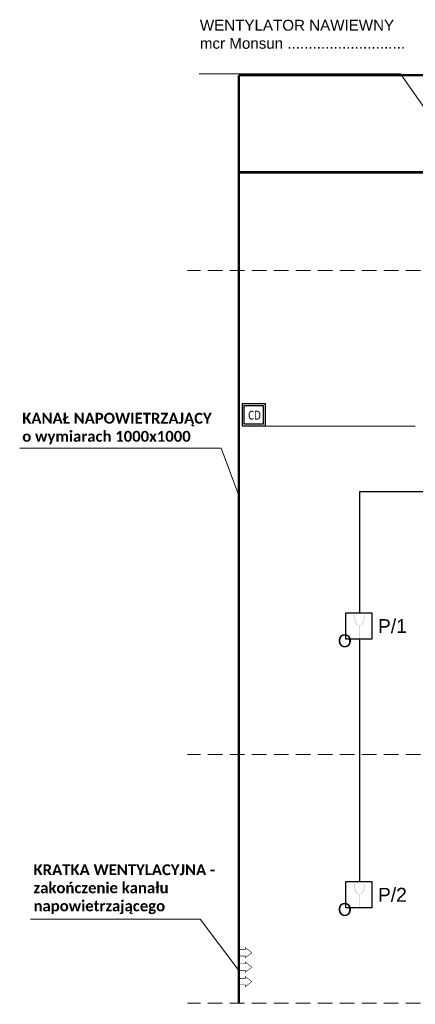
# Model space of a CAD drawing. Header units: millimetres. Extents: x 2260 to 32334, y -33324 to 11762.
# Tile 8 of 79: x 2465 to 3274, y -29395 to -27384. Entities that reach past the tile are written whole.
import ezdxf
from ezdxf.enums import TextEntityAlignment as Align

# ---------------------------------------------------------------- set-up
doc = ezdxf.new("R2010")
doc.units = ezdxf.units.MM
doc.linetypes.add('BUR', pattern=[4.5, 3, -1.5])
for name, color, linetype, lineweight in [('CP_FRAME', 217, 'Continuous', 70), ('mcr opis', 7, 'Continuous', 18), ('RAMKA 100', 198, 'Continuous', 15), ('sciany', 7, 'Continuous', 40), ('WYŁACZNIK', 1, 'Continuous', 18)]:
    doc.layers.add(name, color=color, linetype=linetype, lineweight=lineweight)
for name, color, linetype in [('mapp-system', 7, 'Continuous'), ('mcr_automatyka', 30, 'Continuous'), ('mcr_nawiew', 160, 'Continuous')]:
    doc.layers.add(name, color=color, linetype=linetype)
doc.layers.add('oddymianie', color=5, linetype='Continuous', lineweight=20, plot=False)
doc.styles.add('Arial Normalny', font='arial.ttf')
doc.styles.add('CALIBRI', font='calibri.ttf')
doc.styles.add('OPS_Arial', font='arial.ttf')
doc.styles.get("Standard").update_dxf_attribs({"font": 'arial.ttf'})

msp = doc.modelspace()

# ---------------------------------------------------------------- hatches: boundary and pattern name
at = {"layer": 'WYŁACZNIK', "lineweight": 30}
h = msp.add_hatch(color=30, dxfattribs=at)
edge = h.paths.add_edge_path()
edge.add_spline(control_points=[(3160.857, -28621.084), (3161.428, -28620.943), (3166.99, -28620.015), (3170.453, -28610.103), (3170.886, -28602.961), (3171.102, -28599.628)], knot_values=[0.41248098, 0.41248098, 0.41248098, 0.41248098, 1.16065763, 6.84798008, 10.93999112, 10.93999112, 10.93999112, 10.93999112], degree=3, periodic=0)
edge.add_line((3171.102, -28599.628), (3169.829, -28599.677))
edge.add_spline(control_points=[(3169.829, -28599.677), (3169.689, -28601.149), (3169.549, -28602.611), (3169.236, -28605.084), (3169.088, -28606.085), (3168.719, -28608.122), (3168.498, -28609.163), (3167.834, -28611.732), (3167.336, -28613.252), (3166.268, -28615.555), (3165.773, -28616.417), (3164.647, -28617.913), (3164.019, -28618.545), (3162.967, -28619.276), (3162.599, -28619.484), (3161.817, -28619.824), (3161.387, -28619.961), (3160.597, -28620.169), (3160.255, -28620.248), (3159.443, -28620.234)], knot_values=[0.09000362, 0.09000362, 0.09000362, 0.09000362, 2.04786432, 2.04786432, 3.36458653, 3.36458653, 4.68130874, 4.68130874, 6.58705887, 6.58705887, 7.88515302, 7.88515302, 9.18324717, 9.18324717, 9.83229424, 9.83229424, 10.48134132, 10.48134132, 10.93999112, 10.93999112, 10.93999112, 10.93999112], degree=3, periodic=0)
edge.add_spline(control_points=[(3159.903, -28620.327), (3159.552, -28620.248), (3159.21, -28620.169), (3158.42, -28619.961), (3157.989, -28619.824), (3157.208, -28619.484), (3156.839, -28619.276), (3155.788, -28618.545), (3155.16, -28617.913), (3154.034, -28616.417), (3153.538, -28615.555), (3152.471, -28613.252), (3151.973, -28611.732), (3151.309, -28609.163), (3151.088, -28608.122), (3150.719, -28606.085), (3150.571, -28605.084), (3150.257, -28602.611), (3150.118, -28601.149), (3149.978, -28599.677)], knot_values=[0.09000362, 0.09000362, 0.09000362, 0.09000362, 0.54865342, 0.54865342, 1.1977005, 1.1977005, 1.84674757, 1.84674757, 3.14484172, 3.14484172, 4.44293587, 4.44293587, 6.348686, 6.348686, 7.66540821, 7.66540821, 8.98213042, 8.98213042, 10.93999112, 10.93999112, 10.93999112, 10.93999112], degree=3, periodic=0)
edge.add_line((3149.978, -28599.677), (3148.507, -28599.844))
edge.add_spline(control_points=[(3148.507, -28599.844), (3148.897, -28602.917), (3149.157, -28610.579), (3153.312, -28620.188), (3158.378, -28620.943), (3158.95, -28621.084)], knot_values=[0.41248098, 0.41248098, 0.41248098, 0.41248098, 4.50449202, 10.19181446, 10.93999112, 10.93999112, 10.93999112, 10.93999112], degree=3, periodic=0)
edge.add_line((3158.95, -28621.084), (3158.95, -28647.152))
edge.add_line((3158.95, -28647.152), (3160.857, -28647.152))
edge.add_line((3160.857, -28647.152), (3160.857, -28621.084))
h = msp.add_hatch(color=30, dxfattribs=at)
edge = h.paths.add_edge_path()
edge.add_spline(control_points=[(3160.857, -29169.874), (3161.428, -29169.733), (3166.99, -29168.806), (3170.453, -29158.893), (3170.886, -29151.751), (3171.102, -29148.418)], knot_values=[0.41248098, 0.41248098, 0.41248098, 0.41248098, 1.16065763, 6.84798008, 10.93999112, 10.93999112, 10.93999112, 10.93999112], degree=3, periodic=0)
edge.add_line((3171.102, -29148.418), (3169.829, -29148.468))
edge.add_spline(control_points=[(3169.829, -29148.468), (3169.689, -29149.94), (3169.549, -29151.402), (3169.236, -29153.874), (3169.088, -29154.876), (3168.719, -29156.913), (3168.498, -29157.954), (3167.834, -29160.523), (3167.336, -29162.043), (3166.268, -29164.345), (3165.773, -29165.208), (3164.647, -29166.703), (3164.019, -29167.336), (3162.967, -29168.067), (3162.599, -29168.275), (3161.817, -29168.614), (3161.387, -29168.751), (3160.597, -29168.96), (3160.255, -29169.039), (3159.443, -29169.024)], knot_values=[0.09000362, 0.09000362, 0.09000362, 0.09000362, 2.04786432, 2.04786432, 3.36458653, 3.36458653, 4.68130874, 4.68130874, 6.58705887, 6.58705887, 7.88515302, 7.88515302, 9.18324717, 9.18324717, 9.83229424, 9.83229424, 10.48134132, 10.48134132, 10.93999112, 10.93999112, 10.93999112, 10.93999112], degree=3, periodic=0)
edge.add_spline(control_points=[(3159.903, -29169.118), (3159.552, -29169.039), (3159.21, -29168.96), (3158.42, -29168.751), (3157.989, -29168.614), (3157.208, -29168.275), (3156.839, -29168.067), (3155.788, -29167.336), (3155.16, -29166.703), (3154.034, -29165.208), (3153.538, -29164.345), (3152.471, -29162.043), (3151.973, -29160.523), (3151.309, -29157.954), (3151.088, -29156.913), (3150.719, -29154.876), (3150.571, -29153.874), (3150.257, -29151.402), (3150.118, -29149.94), (3149.978, -29148.468)], knot_values=[0.09000362, 0.09000362, 0.09000362, 0.09000362, 0.54865342, 0.54865342, 1.1977005, 1.1977005, 1.84674757, 1.84674757, 3.14484172, 3.14484172, 4.44293587, 4.44293587, 6.348686, 6.348686, 7.66540821, 7.66540821, 8.98213042, 8.98213042, 10.93999112, 10.93999112, 10.93999112, 10.93999112], degree=3, periodic=0)
edge.add_line((3149.978, -29148.468), (3148.507, -29148.635))
edge.add_spline(control_points=[(3148.507, -29148.635), (3148.897, -29151.708), (3149.157, -29159.37), (3153.312, -29168.979), (3158.378, -29169.733), (3158.95, -29169.874)], knot_values=[0.41248098, 0.41248098, 0.41248098, 0.41248098, 4.50449202, 10.19181446, 10.93999112, 10.93999112, 10.93999112, 10.93999112], degree=3, periodic=0)
edge.add_line((3158.95, -29169.874), (3158.95, -29195.942))
edge.add_line((3158.95, -29195.942), (3160.857, -29195.942))
edge.add_line((3160.857, -29195.942), (3160.857, -29169.874))

# ---------------------------------------------------------------- linework, layer by layer
at = {"layer": 'CP_FRAME', "color": 7, "linetype": 'BUR', "lineweight": 18, "ltscale": 10}
for points in [[(5669.947, -27895.685), (2808.328, -27895.685)], [(5669.947, -28884.604), (2808.328, -28884.604)], [(5669.947, -29392.136), (2808.328, -29392.136)]]:
    msp.add_lwpolyline(points, dxfattribs=at)
at = {"layer": 'mapp-system'}
msp.add_line((3160.139, -28648.876), (3160.139, -29143.711), dxfattribs=at)
msp.add_lwpolyline([(4497.264, -28348.129), (3160.139, -28348.129), (3160.139, -28594.921)], dxfattribs=at)
at = {"layer": 'mcr opis'}
for p, q in [((3244.228, -27494.433), (2832.279, -27494.433)), ((3244.228, -27494.433), (3327.18, -27613.02)), ((2877.347, -28258.798), (2465.398, -28258.798)), ((2877.347, -28258.798), (2913.418, -28355.706)), ((2834.589, -29220.411), (2487.676, -29220.411)), ((2834.589, -29220.411), (2913.418, -29325.373))]:
    msp.add_line(p, q, dxfattribs=at)
at = {"layer": 'mcr_automatyka', "color": 30, "ltscale": 300}
for p, q in [((2920.774, -28167.618), (2966.997, -28167.618)), ((2920.774, -28213.841), (2920.774, -28167.618)), ((2924.61, -28171.452), (2963.16, -28171.452)), ((2924.61, -28210.008), (2924.61, -28171.452)), ((2963.16, -28171.452), (2963.16, -28210.008)), ((2966.997, -28167.618), (2966.997, -28213.841)), ((2966.997, -28213.841), (2920.774, -28213.841)), ((2963.16, -28210.008), (2924.61, -28210.008))]:
    msp.add_line(p, q, dxfattribs=at)
at = {"layer": 'mcr_nawiew'}
for points, const_width in [([(2913.418, -27497.109), (2913.418, -29392.136)], 5), ([(3133.738, -27497.109), (2913.418, -27497.109)], 5), ([(3361.553, -27497.109), (3133.738, -27497.109)], 5), ([(3133.738, -27695.302), (2913.418, -27695.302)], 5), ([(3361.553, -27695.302), (3133.738, -27695.302)], 5), ([(2913.418, -29295.814), (2913.418, -29282.493), (2926.751, -29282.493), (2926.751, -29278.737), (2940.085, -29289.154), (2926.751, -29299.57), (2926.751, -29295.814), (2913.418, -29295.814)], 1), ([(2913.418, -29325.373), (2913.418, -29312.052), (2926.751, -29312.052), (2926.751, -29308.296), (2940.085, -29318.713), (2926.751, -29329.129), (2926.751, -29325.373), (2913.418, -29325.373)], 1), ([(2913.418, -29341.611), (2913.418, -29354.932), (2926.751, -29354.932), (2926.751, -29358.688), (2940.085, -29348.271), (2926.751, -29337.855), (2926.751, -29341.611), (2913.418, -29341.611)], 1)]:
    msp.add_lwpolyline(points, dxfattribs=dict(at, const_width=const_width))
at = {"layer": 'oddymianie', "color": 7}
msp.add_line((2966.997, -28213.841), (3274.326, -28213.841), dxfattribs=at)
at = {"layer": 'WYŁACZNIK', "color": 30, "lineweight": 30}
for points in [[(3131.922, -28594.921), (3185.307, -28594.921), (3185.307, -28648.876), (3131.929, -28648.876)], [(3131.922, -29143.711), (3185.307, -29143.711), (3185.307, -29197.667), (3131.929, -29197.667)]]:
    msp.add_lwpolyline(points, close=True, dxfattribs=at)

# ---------------------------------------------------------------- texts
at = {"color": 0, "linetype": 'ByBlock', "lineweight": -2, "char_height": 22.1538, "attachment_point": 4, "style": 'Arial Normalny'}
for s, insert, width in [('{\\fArial|b0|i0|c238|p34;\\C256;WENTYLATOR NAWIEWNY \\Pmcr Monsun ............................}', (2833.828, -27413.524), 714.84), ('{\\fCalibri Light|b1|i0|c238|p34;\\C256;KANAŁ NAPOWIETRZAJĄCY \\Po wymiarach 1000x1000}', (2470.684, -28218.759), 714.84), ('{\\fCalibri Light|b1|i0|c238|p34;\\C256;KRATKA WENTYLACYJNA - \\Pzakończenie kanału napowietrzającego}', (2493.752, -29159.594), 518.08455)]:
    msp.add_mtext(s, dxfattribs=dict(at, insert=insert, width=width))
at = {"layer": 'mcr_automatyka', "color": 30, "ltscale": 300, "style": 'CALIBRI', "width": 0.8}
msp.add_text('CD', height=18, dxfattribs=at).set_placement((2945.588, -28191.352), align=Align.MIDDLE_CENTER)
at = {"layer": 'RAMKA 100', "color": 30, "lineweight": 25, "char_height": 28.2612, "width": 315.21478, "attachment_point": 2, "style": 'OPS_Arial'}
for s, insert in [('P/1 ', (3227.487, -28607.954)), ('P/2 ', (3227.487, -29156.745))]:
    msp.add_mtext(s, dxfattribs=dict(at, insert=insert))
at = {"layer": 'sciany', "color": 30, "lineweight": 25, "char_height": 26.14606, "width": 32.44039, "attachment_point": 1}
for insert in [(3115.893, -28639.022), (3115.893, -29187.813)]:
    msp.add_mtext('{\\fArial|b0|i0|c238|p34;O}', dxfattribs=dict(at, insert=insert))

doc.saveas('drawing.dxf')
